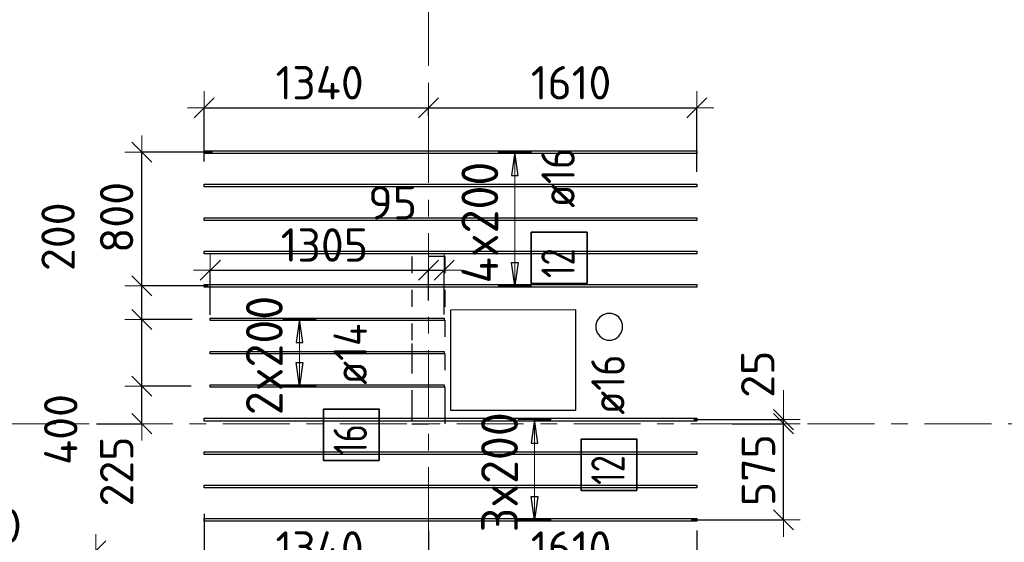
# Model space of a CAD drawing. Header units: metres. Extents: x -38 to 98, y -15 to 21.
# Tile 12 of 147: x 10.15 to 16.05, y 8.29 to 11.42. Entities that reach past the tile are written whole.
import ezdxf

# ---------------------------------------------------------------- set-up
doc = ezdxf.new("R2010")
doc.units = ezdxf.units.M
doc.header["$PDMODE"] = 65
for name, pattern in [('______11', [0.5, 0.4, -0.05, 0, -0.05]), ('______2', [0.0405, 0.03, -0.0105]), ('______5', [1.1, 0.8, -0.1, 0.1, -0.1])]:
    doc.linetypes.add(name, pattern=pattern)
for name, color, linetype, lineweight in [('XR$1$Осевая линия (1)', 7, '______5', 13), ('XR$4$Перекрытие (1)', 7, 'Continuous', 35), ('XR$4$Размерная линия (1)', 7, 'Continuous', 13)]:
    doc.layers.add(name, color=color, linetype=linetype, lineweight=lineweight)
doc.layers.add('XR$4$Арм.стержн.Доп. Арм верхн.зоны Х', color=7, linetype='Continuous', lineweight=35, true_color=0x8c8cff)
doc.layers.add('XR$6$Стена_ бетон несущ.', color=7, linetype='Continuous', lineweight=70, true_color=0xb4b496)
doc.styles.add('ISOCPEUR', font='txt')
doc.dimstyles.new('DIMSTYLE_3', dxfattribs={"dimtxt": 0.2, "dimasz": 0.2, "dimexe": 0, "dimexo": 0, "dimgap": 0.1, "dimtad": 2, "dimdec": 0, "dimlfac": 1000, "dimrnd": 5, "dimzin": 12, "dimdsep": 46, "dimtxsty": 'ISOCPEUR', "dimblk1": 'ALL_ML_STRICH', "dimblk2": 'ALL_ML_STRICH', "dimsah": 1, "dimcen": 0, "dimclrd": 7, "dimclre": 256, "dimclrt": 7, "dimadec": 0, "dimazin": 0, "dimtfac": 1, "dimtdec": 0, "dimtix": 1, "dimtmove": 2, "dimatfit": 3, "dimfxl": 0, "dimtzin": 0, "dimlwd": 0, "dimlwe": -3, "dimarcsym": 0})
doc.dimstyles.new('DIMSTYLE_33', dxfattribs={"dimtxt": 0.2, "dimasz": 0.2, "dimexe": 0, "dimexo": 0, "dimgap": 0.1, "dimtad": 2, "dimdec": 0, "dimlfac": 1000, "dimrnd": 5, "dimzin": 12, "dimdsep": 46, "dimtxsty": 'ISOCPEUR', "dimblk1": 'ALL_ML_STRICH', "dimblk2": 'ALL_ML_STRICH', "dimsah": 1, "dimcen": 0, "dimclrd": 7, "dimclre": 256, "dimclrt": 7, "dimadec": 0, "dimazin": 0, "dimtfac": 1, "dimtdec": 0, "dimtix": 1, "dimtmove": 2, "dimatfit": 3, "dimfxl": 0, "dimtvp": 1.2, "dimtzin": 0, "dimlwd": 0, "dimlwe": -3, "dimarcsym": 0})

# ---------------------------------------------------------------- blocks, each defined once
blk = doc.blocks.new('ALL_ML_STRICH')
at = {"color": 0, "linetype": 'ByBlock', "lineweight": -2}
for p, q in [((-0.3, -0.3), (0.3, 0.3)), ((0, -0.5), (0, 0.5)), ((-1, 0), (0.5, 0))]:
    blk.add_line(p, q, dxfattribs=at)
blk = doc.blocks.new('*D333')
at = {"layer": 'DEFPOINTS', "color": 7, "linetype": 'Continuous', "lineweight": 13, "transparency": 33554687}
for p in [(11.2576, 8.4806), (12.6, 8.3811), (11.2576, 8.106)]:
    blk.add_point(p, dxfattribs=at)
at = {"layer": 'XR$4$Размерная линия (1)', "color": 9, "linetype": 'Continuous', "lineweight": -2, "true_color": 0xc7c7c7, "transparency": 33554687}
for p, q in [((11.2576, 8.4606), (11.2576, 8.106)), ((12.6, 8.3611), (12.6, 8.106))]:
    blk.add_line(p, q, dxfattribs=at)
at = {"layer": 'XR$4$Размерная линия (1)', "color": 7, "linetype": 'Continuous', "lineweight": -2, "transparency": 33554687}
blk.add_line((11.2576, 8.106), (12.6, 8.106), dxfattribs=at)
at = {"layer": 'XR$4$Размерная линия (1)', "color": 7, "linetype": 'Continuous', "lineweight": 13, "transparency": 33554687, "xscale": 0.2, "yscale": 0.2, "zscale": 0.2, "rotation": 180}
blk.add_blockref('ALL_ML_STRICH', (11.2576, 8.106), dxfattribs=at)
at = {"layer": 'XR$4$Размерная линия (1)', "color": 7, "linetype": 'Continuous', "lineweight": 13, "transparency": 33554687, "xscale": 0.2, "yscale": 0.2, "zscale": 0.2}
blk.add_blockref('ALL_ML_STRICH', (12.6, 8.106), dxfattribs=at)
at = {"layer": 'XR$4$Размерная линия (1)', "color": 7, "linetype": 'Continuous', "lineweight": 13, "transparency": 33554687, "insert": (11.9488, 8.256), "char_height": 0.2, "width": 0.8, "attachment_point": 5, "style": 'ISOCPEUR'}
blk.add_mtext('\\A1;{1340}', dxfattribs=at)
blk = doc.blocks.new('*D334')
at = {"layer": 'DEFPOINTS', "color": 7, "linetype": 'Continuous', "lineweight": 13, "transparency": 33554687}
for p in [(12.6, 8.3811), (14.2076, 8.3811), (12.6, 8.106)]:
    blk.add_point(p, dxfattribs=at)
at = {"layer": 'XR$4$Размерная линия (1)', "color": 9, "linetype": 'Continuous', "lineweight": -2, "true_color": 0xc7c7c7, "transparency": 33554687}
for p, q in [((12.6, 8.3611), (12.6, 8.106)), ((14.2076, 8.3611), (14.2076, 8.106))]:
    blk.add_line(p, q, dxfattribs=at)
at = {"layer": 'XR$4$Размерная линия (1)', "color": 7, "linetype": 'Continuous', "lineweight": -2, "transparency": 33554687}
blk.add_line((12.6, 8.106), (14.2076, 8.106), dxfattribs=at)
at = {"layer": 'XR$4$Размерная линия (1)', "color": 7, "linetype": 'Continuous', "lineweight": 13, "transparency": 33554687, "xscale": 0.2, "yscale": 0.2, "zscale": 0.2, "rotation": 180}
blk.add_blockref('ALL_ML_STRICH', (12.6, 8.106), dxfattribs=at)
at = {"layer": 'XR$4$Размерная линия (1)', "color": 7, "linetype": 'Continuous', "lineweight": 13, "transparency": 33554687, "xscale": 0.2, "yscale": 0.2, "zscale": 0.2}
blk.add_blockref('ALL_ML_STRICH', (14.2076, 8.106), dxfattribs=at)
at = {"layer": 'XR$4$Размерная линия (1)', "color": 7, "linetype": 'Continuous', "lineweight": 13, "transparency": 33554687, "insert": (13.4538, 8.256), "char_height": 0.2, "width": 0.8, "attachment_point": 5, "style": 'ISOCPEUR'}
blk.add_mtext('\\A1;{1610}', dxfattribs=at)
blk = doc.blocks.new('*D337')
at = {"layer": 'DEFPOINTS', "color": 7, "linetype": 'Continuous', "lineweight": 13, "transparency": 33554687}
for p in [(11.2576, 10.8896), (12.6, 10.8234), (11.2576, 10.548)]:
    blk.add_point(p, dxfattribs=at)
at = {"layer": 'XR$4$Размерная линия (1)', "color": 9, "linetype": 'Continuous', "lineweight": -2, "true_color": 0xc7c7c7, "transparency": 33554687}
for p, q in [((11.2576, 10.568), (11.2576, 10.8896)), ((12.6, 10.8434), (12.6, 10.8896))]:
    blk.add_line(p, q, dxfattribs=at)
at = {"layer": 'XR$4$Размерная линия (1)', "color": 7, "linetype": 'Continuous', "lineweight": -2, "transparency": 33554687}
blk.add_line((11.2576, 10.8896), (12.6, 10.8896), dxfattribs=at)
at = {"layer": 'XR$4$Размерная линия (1)', "color": 7, "linetype": 'Continuous', "lineweight": 13, "transparency": 33554687, "xscale": 0.2, "yscale": 0.2, "zscale": 0.2, "rotation": 180}
blk.add_blockref('ALL_ML_STRICH', (11.2576, 10.8896), dxfattribs=at)
at = {"layer": 'XR$4$Размерная линия (1)', "color": 7, "linetype": 'Continuous', "lineweight": 13, "transparency": 33554687, "xscale": 0.2, "yscale": 0.2, "zscale": 0.2}
blk.add_blockref('ALL_ML_STRICH', (12.6, 10.8896), dxfattribs=at)
at = {"layer": 'XR$4$Размерная линия (1)', "color": 7, "linetype": 'Continuous', "lineweight": 13, "transparency": 33554687, "insert": (11.9488, 11.0396), "char_height": 0.2, "width": 0.8, "attachment_point": 5, "style": 'ISOCPEUR'}
blk.add_mtext('\\A1;{1340}', dxfattribs=at)
blk = doc.blocks.new('*D338')
at = {"layer": 'DEFPOINTS', "color": 7, "linetype": 'Continuous', "lineweight": 13, "transparency": 33554687}
for p in [(12.6, 10.8896), (12.6, 10.8234), (14.2076, 10.4872)]:
    blk.add_point(p, dxfattribs=at)
at = {"layer": 'XR$4$Размерная линия (1)', "color": 9, "linetype": 'Continuous', "lineweight": -2, "true_color": 0xc7c7c7, "transparency": 33554687}
for p, q in [((12.6, 10.8434), (12.6, 10.8896)), ((14.2076, 10.5072), (14.2076, 10.8896))]:
    blk.add_line(p, q, dxfattribs=at)
at = {"layer": 'XR$4$Размерная линия (1)', "color": 7, "linetype": 'Continuous', "lineweight": -2, "transparency": 33554687}
blk.add_line((12.6, 10.8896), (14.2076, 10.8896), dxfattribs=at)
at = {"layer": 'XR$4$Размерная линия (1)', "color": 7, "linetype": 'Continuous', "lineweight": 13, "transparency": 33554687, "xscale": 0.2, "yscale": 0.2, "zscale": 0.2, "rotation": 180}
blk.add_blockref('ALL_ML_STRICH', (12.6, 10.8896), dxfattribs=at)
at = {"layer": 'XR$4$Размерная линия (1)', "color": 7, "linetype": 'Continuous', "lineweight": 13, "transparency": 33554687, "xscale": 0.2, "yscale": 0.2, "zscale": 0.2}
blk.add_blockref('ALL_ML_STRICH', (14.2076, 10.8896), dxfattribs=at)
at = {"layer": 'XR$4$Размерная линия (1)', "color": 7, "linetype": 'Continuous', "lineweight": 13, "transparency": 33554687, "insert": (13.4538, 11.0396), "char_height": 0.2, "width": 0.8, "attachment_point": 5, "style": 'ISOCPEUR'}
blk.add_mtext('\\A1;{1610}', dxfattribs=at)
blk = doc.blocks.new('*D523')
at = {"layer": 'DEFPOINTS', "color": 7, "linetype": 'Continuous', "lineweight": 13, "transparency": 33554687}
for p in [(9.15, 8.239), (9.15, 7.8449), (10.6084, 7.6586)]:
    blk.add_point(p, dxfattribs=at)
at = {"layer": 'XR$4$Размерная линия (1)', "color": 9, "linetype": 'Continuous', "lineweight": -2, "true_color": 0xc7c7c7, "transparency": 33554687}
for p, q in [((9.15, 7.8649), (9.15, 8.239)), ((10.6084, 7.6786), (10.6084, 8.239))]:
    blk.add_line(p, q, dxfattribs=at)
at = {"layer": 'XR$4$Размерная линия (1)', "color": 7, "linetype": 'Continuous', "lineweight": -2, "transparency": 33554687}
blk.add_line((9.15, 8.239), (10.6084, 8.239), dxfattribs=at)
at = {"layer": 'XR$4$Размерная линия (1)', "color": 7, "linetype": 'Continuous', "lineweight": 13, "transparency": 33554687, "xscale": 0.2, "yscale": 0.2, "zscale": 0.2, "rotation": 180}
blk.add_blockref('ALL_ML_STRICH', (9.15, 8.239), dxfattribs=at)
at = {"layer": 'XR$4$Размерная линия (1)', "color": 7, "linetype": 'Continuous', "lineweight": 13, "transparency": 33554687, "xscale": 0.2, "yscale": 0.2, "zscale": 0.2}
blk.add_blockref('ALL_ML_STRICH', (10.6084, 8.239), dxfattribs=at)
at = {"layer": 'XR$4$Размерная линия (1)', "color": 7, "linetype": 'Continuous', "lineweight": 13, "transparency": 33554687, "insert": (9.8992, 8.389), "char_height": 0.2, "width": 0.8, "attachment_point": 5, "style": 'ISOCPEUR'}
blk.add_mtext('\\A1;{1460}', dxfattribs=at)
blk = doc.blocks.new('*D639')
at = {"layer": 'DEFPOINTS', "color": 7, "linetype": 'Continuous', "lineweight": 13, "transparency": 33554687}
for p in [(11.2944, 9.9189), (12.6, 9.7175), (11.2944, 9.6321)]:
    blk.add_point(p, dxfattribs=at)
at = {"layer": 'XR$4$Размерная линия (1)', "color": 9, "linetype": 'Continuous', "lineweight": -2, "true_color": 0xc7c7c7, "transparency": 33554687}
for p, q in [((11.2944, 9.6521), (11.2944, 9.9189)), ((12.6, 9.7375), (12.6, 9.9189))]:
    blk.add_line(p, q, dxfattribs=at)
at = {"layer": 'XR$4$Размерная линия (1)', "color": 7, "linetype": 'Continuous', "lineweight": -2, "transparency": 33554687}
blk.add_line((11.2944, 9.9189), (12.6, 9.9189), dxfattribs=at)
at = {"layer": 'XR$4$Размерная линия (1)', "color": 7, "linetype": 'Continuous', "lineweight": 13, "transparency": 33554687, "xscale": 0.2, "yscale": 0.2, "zscale": 0.2, "rotation": 180}
blk.add_blockref('ALL_ML_STRICH', (11.2944, 9.9189), dxfattribs=at)
at = {"layer": 'XR$4$Размерная линия (1)', "color": 7, "linetype": 'Continuous', "lineweight": 13, "transparency": 33554687, "xscale": 0.2, "yscale": 0.2, "zscale": 0.2}
blk.add_blockref('ALL_ML_STRICH', (12.6, 9.9189), dxfattribs=at)
at = {"layer": 'XR$4$Размерная линия (1)', "color": 7, "linetype": 'Continuous', "lineweight": 13, "transparency": 33554687, "insert": (11.9772, 10.0689), "char_height": 0.2, "width": 0.8, "attachment_point": 5, "style": 'ISOCPEUR'}
blk.add_mtext('\\A1;{1305}', dxfattribs=at)
blk = doc.blocks.new('*D640')
at = {"layer": 'DEFPOINTS', "color": 7, "linetype": 'Continuous', "lineweight": 13, "transparency": 33554687}
for p in [(12.6, 9.9189), (12.6, 9.7175), (12.6944, 9.6331)]:
    blk.add_point(p, dxfattribs=at)
at = {"layer": 'XR$4$Размерная линия (1)', "color": 9, "linetype": 'Continuous', "lineweight": -2, "true_color": 0xc7c7c7, "transparency": 33554687}
for p, q in [((12.6, 9.7375), (12.6, 9.9189)), ((12.6944, 9.6531), (12.6944, 9.9189))]:
    blk.add_line(p, q, dxfattribs=at)
at = {"layer": 'XR$4$Размерная линия (1)', "color": 7, "linetype": 'Continuous', "lineweight": -2, "transparency": 33554687}
blk.add_line((12.6, 9.9189), (12.6944, 9.9189), dxfattribs=at)
at = {"layer": 'XR$4$Размерная линия (1)', "color": 7, "linetype": 'Continuous', "lineweight": 13, "transparency": 33554687, "xscale": 0.2, "yscale": 0.2, "zscale": 0.2}
blk.add_blockref('ALL_ML_STRICH', (12.6944, 9.9189), dxfattribs=at)
at = {"layer": 'XR$4$Размерная линия (1)', "color": 7, "linetype": 'Continuous', "lineweight": 13, "transparency": 33554687, "xscale": 0.2, "yscale": 0.2, "zscale": 0.2, "rotation": 180}
blk.add_blockref('ALL_ML_STRICH', (12.6, 9.9189), dxfattribs=at)
at = {"layer": 'XR$4$Размерная линия (1)', "color": 7, "linetype": 'Continuous', "lineweight": 13, "transparency": 33554687, "insert": (12.3857, 10.3221), "char_height": 0.2, "width": 0.4, "attachment_point": 5, "style": 'ISOCPEUR'}
blk.add_mtext('\\A1;{95}', dxfattribs=at)
blk = doc.blocks.new('*D641')
at = {"layer": 'DEFPOINTS', "color": 7, "linetype": 'Continuous', "lineweight": 13, "transparency": 33554687}
for p in [(11.2004, 9.2241), (10.6324, 9), (10.8836, 9)]:
    blk.add_point(p, dxfattribs=at)
at = {"layer": 'XR$4$Размерная линия (1)', "color": 9, "linetype": 'Continuous', "lineweight": -2, "true_color": 0xc7c7c7, "transparency": 33554687}
for p, q in [((11.1804, 9.2241), (10.8836, 9.2241)), ((10.6124, 9), (10.8836, 9))]:
    blk.add_line(p, q, dxfattribs=at)
at = {"layer": 'XR$4$Размерная линия (1)', "color": 7, "linetype": 'Continuous', "lineweight": -2, "transparency": 33554687}
blk.add_line((10.8836, 9), (10.8836, 9.2241), dxfattribs=at)
at = {"layer": 'XR$4$Размерная линия (1)', "color": 7, "linetype": 'Continuous', "lineweight": 13, "transparency": 33554687, "xscale": 0.2, "yscale": 0.2, "zscale": 0.2}
for p, rotation in [((10.8836, 9.2241), 90), ((10.8836, 9), 270)]:
    blk.add_blockref('ALL_ML_STRICH', p, dxfattribs=dict(at, rotation=rotation))
at = {"layer": 'XR$4$Размерная линия (1)', "color": 7, "linetype": 'Continuous', "lineweight": 13, "transparency": 33554687, "insert": (10.734, 8.714), "char_height": 0.2, "width": 0.6, "attachment_point": 5, "rotation": 90, "style": 'ISOCPEUR'}
blk.add_mtext('\\A1;{225}', dxfattribs=at)
blk = doc.blocks.new('*D642')
at = {"layer": 'DEFPOINTS', "color": 7, "linetype": 'Continuous', "lineweight": 13, "transparency": 33554687}
for p in [(11.2049, 9.6241), (10.8836, 9.2241), (11.2004, 9.2241)]:
    blk.add_point(p, dxfattribs=at)
at = {"layer": 'XR$4$Размерная линия (1)', "color": 9, "linetype": 'Continuous', "lineweight": -2, "true_color": 0xc7c7c7, "transparency": 33554687}
for p, q in [((11.1849, 9.6241), (10.8836, 9.6241)), ((11.1804, 9.2241), (10.8836, 9.2241))]:
    blk.add_line(p, q, dxfattribs=at)
at = {"layer": 'XR$4$Размерная линия (1)', "color": 7, "linetype": 'Continuous', "lineweight": -2, "transparency": 33554687}
blk.add_line((10.8836, 9.2241), (10.8836, 9.6241), dxfattribs=at)
at = {"layer": 'XR$4$Размерная линия (1)', "color": 7, "linetype": 'Continuous', "lineweight": 13, "transparency": 33554687, "xscale": 0.2, "yscale": 0.2, "zscale": 0.2}
for p, rotation in [((10.8836, 9.6241), 90), ((10.8836, 9.2241), 270)]:
    blk.add_blockref('ALL_ML_STRICH', p, dxfattribs=dict(at, rotation=rotation))
at = {"layer": 'XR$4$Размерная линия (1)', "color": 7, "linetype": 'Continuous', "lineweight": 13, "transparency": 33554687, "insert": (10.3992, 8.9652), "char_height": 0.2, "width": 0.6, "attachment_point": 5, "rotation": 90, "style": 'ISOCPEUR'}
blk.add_mtext('\\A1;{400}', dxfattribs=at)
blk = doc.blocks.new('*D643')
at = {"layer": 'DEFPOINTS', "color": 7, "linetype": 'Continuous', "lineweight": 13, "transparency": 33554687}
for p in [(11.3024, 9.8241), (10.8836, 9.6241), (11.2049, 9.6241)]:
    blk.add_point(p, dxfattribs=at)
at = {"layer": 'XR$4$Размерная линия (1)', "color": 9, "linetype": 'Continuous', "lineweight": -2, "true_color": 0xc7c7c7, "transparency": 33554687}
for p, q in [((11.2824, 9.8241), (10.8836, 9.8241)), ((11.1849, 9.6241), (10.8836, 9.6241))]:
    blk.add_line(p, q, dxfattribs=at)
at = {"layer": 'XR$4$Размерная линия (1)', "color": 7, "linetype": 'Continuous', "lineweight": -2, "transparency": 33554687}
blk.add_line((10.8836, 9.6241), (10.8836, 9.8241), dxfattribs=at)
at = {"layer": 'XR$4$Размерная линия (1)', "color": 7, "linetype": 'Continuous', "lineweight": 13, "transparency": 33554687, "xscale": 0.2, "yscale": 0.2, "zscale": 0.2}
for p, rotation in [((10.8836, 9.8241), 90), ((10.8836, 9.6241), 270)]:
    blk.add_blockref('ALL_ML_STRICH', p, dxfattribs=dict(at, rotation=rotation))
at = {"layer": 'XR$4$Размерная линия (1)', "color": 7, "linetype": 'Continuous', "lineweight": 13, "transparency": 33554687, "insert": (10.3831, 10.1185), "char_height": 0.2, "width": 0.6, "attachment_point": 5, "rotation": 90, "style": 'ISOCPEUR'}
blk.add_mtext('\\A1;{200}', dxfattribs=at)
blk = doc.blocks.new('*D644')
at = {"layer": 'DEFPOINTS', "color": 7, "linetype": 'Continuous', "lineweight": 13, "transparency": 33554687}
for p in [(11.3278, 10.6241), (10.8836, 9.8241), (11.3024, 9.8241)]:
    blk.add_point(p, dxfattribs=at)
at = {"layer": 'XR$4$Размерная линия (1)', "color": 9, "linetype": 'Continuous', "lineweight": -2, "true_color": 0xc7c7c7, "transparency": 33554687}
for p, q in [((11.3078, 10.6241), (10.8836, 10.6241)), ((11.2824, 9.8241), (10.8836, 9.8241))]:
    blk.add_line(p, q, dxfattribs=at)
at = {"layer": 'XR$4$Размерная линия (1)', "color": 7, "linetype": 'Continuous', "lineweight": -2, "transparency": 33554687}
blk.add_line((10.8836, 9.8241), (10.8836, 10.6241), dxfattribs=at)
at = {"layer": 'XR$4$Размерная линия (1)', "color": 7, "linetype": 'Continuous', "lineweight": 13, "transparency": 33554687, "xscale": 0.2, "yscale": 0.2, "zscale": 0.2}
for p, rotation in [((10.8836, 10.6241), 90), ((10.8836, 9.8241), 270)]:
    blk.add_blockref('ALL_ML_STRICH', p, dxfattribs=dict(at, rotation=rotation))
at = {"layer": 'XR$4$Размерная линия (1)', "color": 7, "linetype": 'Continuous', "lineweight": 13, "transparency": 33554687, "insert": (10.7336, 10.2341), "char_height": 0.2, "width": 0.6, "attachment_point": 5, "rotation": 90, "style": 'ISOCPEUR'}
blk.add_mtext('\\A1;{800}', dxfattribs=at)
blk = doc.blocks.new('*D645')
at = {"layer": 'DEFPOINTS', "color": 7, "linetype": 'Continuous', "lineweight": 13, "transparency": 33554687}
for p in [(14.3988, 9), (14.1519, 8.4241), (14.7259, 8.4241)]:
    blk.add_point(p, dxfattribs=at)
at = {"layer": 'XR$4$Размерная линия (1)', "color": 9, "linetype": 'Continuous', "lineweight": -2, "true_color": 0xc7c7c7, "transparency": 33554687}
for p, q in [((14.4188, 9), (14.7259, 9)), ((14.1719, 8.4241), (14.7259, 8.4241))]:
    blk.add_line(p, q, dxfattribs=at)
at = {"layer": 'XR$4$Размерная линия (1)', "color": 7, "linetype": 'Continuous', "lineweight": -2, "transparency": 33554687}
blk.add_line((14.7259, 8.4241), (14.7259, 9), dxfattribs=at)
at = {"layer": 'XR$4$Размерная линия (1)', "color": 7, "linetype": 'Continuous', "lineweight": 13, "transparency": 33554687, "xscale": 0.2, "yscale": 0.2, "zscale": 0.2}
for p, rotation in [((14.7259, 9), 90), ((14.7259, 8.4241), 270)]:
    blk.add_blockref('ALL_ML_STRICH', p, dxfattribs=dict(at, rotation=rotation))
at = {"layer": 'XR$4$Размерная линия (1)', "color": 7, "linetype": 'Continuous', "lineweight": 13, "transparency": 33554687, "insert": (14.5759, 8.722), "char_height": 0.2, "width": 0.6, "attachment_point": 5, "rotation": 90, "style": 'ISOCPEUR'}
blk.add_mtext('\\A1;{575}', dxfattribs=at)
blk = doc.blocks.new('*D646')
at = {"layer": 'DEFPOINTS', "color": 7, "linetype": 'Continuous', "lineweight": 13, "transparency": 33554687}
for p in [(14.1696, 9.0241), (14.3988, 9), (14.7259, 9)]:
    blk.add_point(p, dxfattribs=at)
at = {"layer": 'XR$4$Размерная линия (1)', "color": 9, "linetype": 'Continuous', "lineweight": -2, "true_color": 0xc7c7c7, "transparency": 33554687}
for p, q in [((14.1896, 9.0241), (14.7259, 9.0241)), ((14.4188, 9), (14.7259, 9))]:
    blk.add_line(p, q, dxfattribs=at)
at = {"layer": 'XR$4$Размерная линия (1)', "color": 7, "linetype": 'Continuous', "lineweight": -2, "transparency": 33554687}
blk.add_line((14.7259, 9), (14.7259, 9.0241), dxfattribs=at)
at = {"layer": 'XR$4$Размерная линия (1)', "color": 7, "linetype": 'Continuous', "lineweight": 13, "transparency": 33554687, "xscale": 0.2, "yscale": 0.2, "zscale": 0.2}
for p, rotation in [((14.7259, 9), 270), ((14.7259, 9.0241), 90)]:
    blk.add_blockref('ALL_ML_STRICH', p, dxfattribs=dict(at, rotation=rotation))
at = {"layer": 'XR$4$Размерная линия (1)', "color": 7, "linetype": 'Continuous', "lineweight": 13, "transparency": 33554687, "insert": (14.5714, 9.296), "char_height": 0.2, "width": 0.4, "attachment_point": 5, "rotation": 90, "style": 'ISOCPEUR'}
blk.add_mtext('\\A1;{25}', dxfattribs=at)

msp = doc.modelspace()

# ---------------------------------------------------------------- linework, layer by layer
at = {"layer": 'XR$1$Осевая линия (1)', "color": 253, "linetype": '______11', "lineweight": 13, "true_color": 0xa0a0a0, "transparency": 33554687}
for p, q in [((12.6, 8.34), (12.6, 19.78)), ((-2.63, 9), (62.6, 9))]:
    msp.add_line(p, q, dxfattribs=at)
at = {"layer": 'XR$4$Арм.стержн.Доп. Арм верхн.зоны Х', "color": 253, "linetype": 'Continuous', "lineweight": -3, "true_color": 0xa0a0a0, "transparency": 33554687}
for p, q in [((13.1178, 10.6241), (13.0178, 10.6241)), ((13.1178, 10.6241), (13.2178, 10.6241)), ((13.1178, 9.8241), (13.0178, 9.8241)), ((13.1178, 9.8241), (13.2178, 9.8241)), ((11.8278, 9.6251), (11.7278, 9.6251)), ((11.8278, 9.6251), (11.9278, 9.6251)), ((11.8278, 9.2251), (11.7278, 9.2251)), ((11.8278, 9.2251), (11.9278, 9.2251)), ((13.2357, 9.0241), (13.1357, 9.0241)), ((13.2357, 9.0241), (13.3357, 9.0241)), ((13.2357, 8.4241), (13.1357, 8.4241)), ((13.2357, 8.4241), (13.3357, 8.4241))]:
    msp.add_line(p, q, dxfattribs=at)
at = {"layer": 'XR$4$Арм.стержн.Доп. Арм верхн.зоны Х', "color": 7, "linetype": 'Continuous', "lineweight": 25, "transparency": 33554687}
for p, q in [((13.1178, 10.6241), (13.0978, 10.4841)), ((13.1378, 10.4841), (13.1178, 10.6241)), ((13.0978, 10.4841), (13.1378, 10.4841)), ((13.1178, 9.8241), (13.0978, 9.9641)), ((13.0978, 9.9641), (13.1378, 9.9641)), ((13.1378, 9.9641), (13.1178, 9.8241)), ((11.8278, 9.6251), (11.8078, 9.4851)), ((11.8478, 9.4851), (11.8278, 9.6251)), ((11.8078, 9.4851), (11.8478, 9.4851)), ((11.8278, 9.2251), (11.8078, 9.3651)), ((11.8078, 9.3651), (11.8478, 9.3651)), ((11.8478, 9.3651), (11.8278, 9.2251)), ((13.2357, 9.0241), (13.2157, 8.8841)), ((13.2557, 8.8841), (13.2357, 9.0241)), ((13.2157, 8.8841), (13.2557, 8.8841)), ((13.2357, 8.4241), (13.2157, 8.5641)), ((13.2157, 8.5641), (13.2557, 8.5641)), ((13.2557, 8.5641), (13.2357, 8.4241))]:
    msp.add_line(p, q, dxfattribs=at)
at = {"layer": 'XR$4$Арм.стержн.Доп. Арм верхн.зоны Х', "color": 7, "linetype": 'Continuous', "lineweight": 13, "transparency": 33554687}
for p, q in [((13.1178, 10.6241), (13.1178, 10.6241)), ((13.1178, 9.8241), (13.1178, 10.6241)), ((13.1178, 9.8241), (13.1178, 9.8241)), ((11.8278, 9.6251), (11.8278, 9.6251)), ((11.8278, 9.2251), (11.8278, 9.6251)), ((11.8278, 9.2251), (11.8278, 9.2251)), ((13.2357, 9.0241), (13.2357, 9.0241)), ((13.2357, 8.4241), (13.2357, 9.0241)), ((13.2357, 8.4241), (13.2357, 8.4241))]:
    msp.add_line(p, q, dxfattribs=at)
at = {"layer": 'XR$4$Арм.стержн.Доп. Арм верхн.зоны Х', "color": 7, "linetype": 'Continuous', "lineweight": 25, "transparency": 33554687}
for points in [[(14.2076, 10.6161), (11.2576, 10.6161), (11.2576, 10.6321), (14.2076, 10.6321), (14.2076, 10.6161)], [(14.2076, 10.4161), (11.2576, 10.4161), (11.2576, 10.4321), (14.2076, 10.4321), (14.2076, 10.4161)], [(14.2076, 10.2161), (11.2576, 10.2161), (11.2576, 10.2321), (14.2076, 10.2321), (14.2076, 10.2161)], [(14.2076, 10.0161), (11.2576, 10.0161), (11.2576, 10.0321), (14.2076, 10.0321), (14.2076, 10.0161)], [(14.2076, 9.8161), (11.2576, 9.8161), (11.2576, 9.8321), (14.2076, 9.8321), (14.2076, 9.8161)], [(12.6944, 9.6181), (11.2944, 9.6181), (11.2944, 9.6321), (12.6944, 9.6321), (12.6944, 9.6181)], [(12.6944, 9.4181), (11.2944, 9.4181), (11.2944, 9.4321), (12.6944, 9.4321), (12.6944, 9.4181)], [(12.6944, 9.2181), (11.2944, 9.2181), (11.2944, 9.2321), (12.6944, 9.2321), (12.6944, 9.2181)], [(14.2076, 9.0161), (11.2576, 9.0161), (11.2576, 9.0321), (14.2076, 9.0321), (14.2076, 9.0161)], [(14.2076, 8.8161), (11.2576, 8.8161), (11.2576, 8.8321), (14.2076, 8.8321), (14.2076, 8.8161)], [(14.2076, 8.6161), (11.2576, 8.6161), (11.2576, 8.6321), (14.2076, 8.6321), (14.2076, 8.6161)], [(14.2076, 8.4161), (11.2576, 8.4161), (11.2576, 8.4321), (14.2076, 8.4321), (14.2076, 8.4161)]]:
    msp.add_lwpolyline(points, dxfattribs=at)
at = {"layer": 'XR$4$Арм.стержн.Доп. Арм верхн.зоны Х', "color": 7, "linetype": 'Continuous', "lineweight": 35, "transparency": 33554687}
for points in [[(13.5494, 9.8384), (13.5494, 10.145), (13.216, 10.145), (13.216, 9.8384), (13.5494, 9.8384)], [(12.3056, 8.7799), (12.3056, 9.0866), (11.9722, 9.0866), (11.9722, 8.7799), (12.3056, 8.7799)], [(13.8481, 8.6008), (13.8481, 8.9075), (13.5147, 8.9075), (13.5147, 8.6008), (13.8481, 8.6008)]]:
    msp.add_lwpolyline(points, dxfattribs=at)
at = {"layer": 'XR$4$Перекрытие (1)', "color": 7, "linetype": 'Continuous', "lineweight": 25, "transparency": 33554687}
for p, q in [((13.4825, 9.6802), (12.7325, 9.6801)), ((12.7325, 9.6801), (12.7326, 9.0801)), ((13.4826, 9.0802), (13.4825, 9.6802)), ((13.6107, 9.6169), (13.6029, 9.5929)), ((13.6256, 9.6373), (13.6107, 9.6169)), ((13.646, 9.6521), (13.6256, 9.6373)), ((13.67, 9.6599), (13.646, 9.6521)), ((13.6952, 9.6599), (13.67, 9.6599)), ((13.7192, 9.6521), (13.6952, 9.6599)), ((13.7396, 9.6373), (13.7192, 9.6521)), ((13.7545, 9.6169), (13.7396, 9.6373)), ((13.7623, 9.5929), (13.7545, 9.6169)), ((13.6029, 9.5929), (13.6029, 9.5676)), ((13.6029, 9.5676), (13.6107, 9.5436)), ((13.7545, 9.5436), (13.7623, 9.5676)), ((13.7623, 9.5676), (13.7623, 9.5929)), ((13.6107, 9.5436), (13.6256, 9.5232)), ((13.6256, 9.5232), (13.646, 9.5084)), ((13.646, 9.5084), (13.67, 9.5006)), ((13.67, 9.5006), (13.6952, 9.5006)), ((13.6952, 9.5006), (13.7192, 9.5084)), ((13.7192, 9.5084), (13.7396, 9.5232)), ((13.7396, 9.5232), (13.7545, 9.5436)), ((12.7326, 9.0801), (13.4826, 9.0802))]:
    msp.add_line(p, q, dxfattribs=at)
at = {"layer": 'XR$6$Стена_ бетон несущ.', "color": 253, "linetype": '______2', "lineweight": -3, "true_color": 0xa0a0a0, "transparency": 33554687}
for p, q in [((12.7, 10), (12.5, 10)), ((12.5, 10), (12.5, 9.48)), ((12.7, 9.9), (12.7, 10)), ((12.7, 9.7), (12.7, 9.9)), ((12.7, 9.12), (12.7, 9.7)), ((12.5, 9.48), (12.5, 9.4)), ((12.5, 9.4), (12.5, 9.2)), ((12.5, 9.2), (12.5, 9.12)), ((12.5, 9.12), (12.5, 9)), ((12.6997, 9.12), (12.7, 9.12)), ((12.6997, 9.08), (12.6997, 9.12)), ((12.6997, 9), (12.6997, 9.08)), ((12.5, 9), (12.6997, 9))]:
    msp.add_line(p, q, dxfattribs=at)

# ---------------------------------------------------------------- texts
at = {"layer": 'XR$4$Арм.стержн.Доп. Арм верхн.зоны Х', "color": 7, "linetype": 'Continuous', "lineweight": 25, "transparency": 33554687, "char_height": 0.2, "attachment_point": 7, "rotation": 90, "style": 'ISOCPEUR'}
for s, insert, width in [('\\W0.89; ø16 ', (13.476, 10.1784), 0.749105), ('\\W0.75;12', (13.476, 9.8717), 0.314854), ('\\W0.89; ø14 ', (12.2322, 9.1199), 0.769432), ('\\W0.89; ø16 ', (13.7747, 8.9408), 0.749105), ('\\W0.75;16', (12.2322, 8.8132), 0.314854), ('\\W0.75;12', (13.7747, 8.6342), 0.314854)]:
    msp.add_mtext(s, dxfattribs=dict(at, insert=insert, width=width))
at = {"layer": 'XR$4$Арм.стержн.Доп. Арм верхн.зоны Х', "color": 7, "linetype": 'Continuous', "lineweight": 13, "transparency": 33554687, "char_height": 0.22, "attachment_point": 7, "rotation": 90, "style": 'ISOCPEUR'}
for s, insert, width in [('\\W0.95;4x200', (13.0178, 9.8391), 0.895564), ('\\W0.95;2x200', (11.7278, 9.0511), 0.873359), ('\\W0.95;3x200', (13.1357, 8.3501), 0.873359)]:
    msp.add_mtext(s, dxfattribs=dict(at, insert=insert, width=width))

# ---------------------------------------------------------------- dimensions: what is measured, and where the dimension line sits
at = {"layer": 'XR$4$Размерная линия (1)', "color": 7, "linetype": 'Continuous', "lineweight": 13, "transparency": 33554687}
for base, p1, p2, dimstyle, picture, middle in [((12.6, 10.8896), (11.2576, 10.568), (12.6, 10.8434), 'DIMSTYLE_3', '*D337', (11.9488, 11.0396)), ((14.2076, 10.8896), (12.6, 10.8434), (14.2076, 10.5072), 'DIMSTYLE_3', '*D338', (13.4538, 11.0396)), ((12.6944, 9.9189), (12.6, 9.7375), (12.6944, 9.6531), 'DIMSTYLE_33', '*D640', (12.3857, 10.3221)), ((12.6, 9.9189), (11.2944, 9.6521), (12.6, 9.7375), 'DIMSTYLE_3', '*D639', (11.9772, 10.0689)), ((10.6084, 8.239), (9.15, 7.8649), (10.6084, 7.6786), 'DIMSTYLE_3', '*D523', (9.8992, 8.389)), ((12.6, 8.106), (11.2576, 8.4606), (12.6, 8.3611), 'DIMSTYLE_3', '*D333', (11.9488, 8.256)), ((14.2076, 8.106), (12.6, 8.3611), (14.2076, 8.3611), 'DIMSTYLE_3', '*D334', (13.4538, 8.256))]:
    dim = msp.add_linear_dim(base=base, p1=p1, p2=p2, dimstyle=dimstyle, override={"dimpost": '<>', "dimclrd": 7, "dimclre": 9, "dimclrt": 7, "dimlwd": 0, "dimlwe": 65533}, dxfattribs=at)
    dim.commit()
    dim.dimension.update_dxf_attribs({"geometry": picture, "text_midpoint": middle, "dimtype": 160})
for base, p1, p2, dimstyle, picture, middle in [((10.8836, 10.6241), (11.2824, 9.8241), (11.3078, 10.6241), 'DIMSTYLE_3', '*D644', (10.7336, 10.2341)), ((10.8836, 9.8241), (11.1849, 9.6241), (11.2824, 9.8241), 'DIMSTYLE_33', '*D643', (10.3831, 10.1185)), ((10.8836, 9.6241), (11.1804, 9.2241), (11.1849, 9.6241), 'DIMSTYLE_33', '*D642', (10.3992, 8.9652)), ((14.7259, 9.0241), (14.4188, 9), (14.1896, 9.0241), 'DIMSTYLE_33', '*D646', (14.5714, 9.296)), ((10.8836, 9.2241), (10.6124, 9), (11.1804, 9.2241), 'DIMSTYLE_33', '*D641', (10.734, 8.714)), ((14.7259, 9), (14.1719, 8.4241), (14.4188, 9), 'DIMSTYLE_33', '*D645', (14.5759, 8.722))]:
    dim = msp.add_linear_dim(base=base, p1=p1, p2=p2, angle=90, dimstyle=dimstyle, override={"dimpost": '<>', "dimclrd": 7, "dimclre": 9, "dimclrt": 7, "dimlwd": 0, "dimlwe": 65533}, dxfattribs=at)
    dim.commit()
    dim.dimension.update_dxf_attribs({"geometry": picture, "text_midpoint": middle, "dimtype": 160})

doc.saveas('drawing.dxf')
